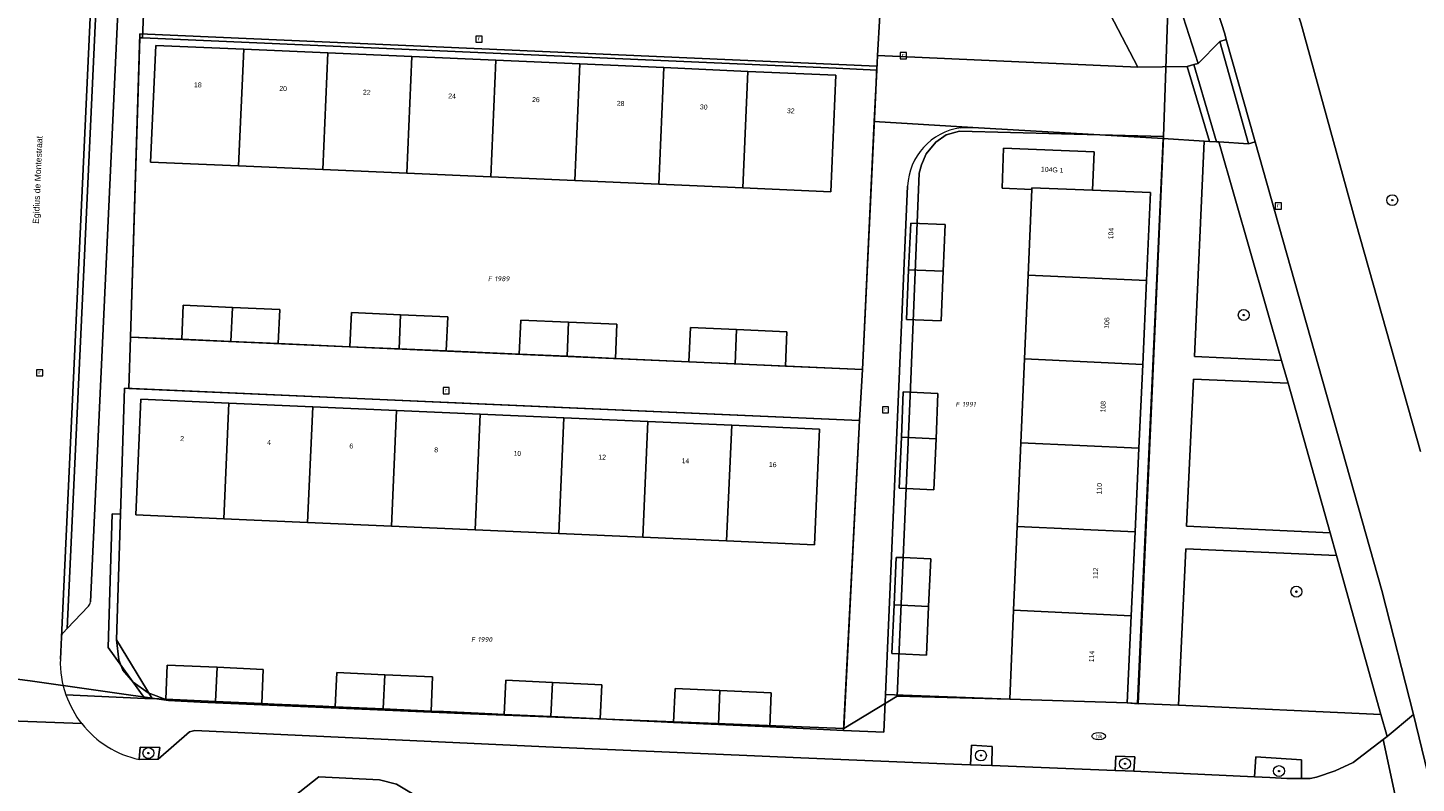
# Model space of a CAD drawing. Header units: metres. Extents: x 207466 to 209466, y 475780 to 477780.
# Tile 37 of 189: x 207920 to 208021, y 476509 to 476565. Entities that reach past the tile are written whole.
import ezdxf
from ezdxf.enums import TextEntityAlignment as Align

# ---------------------------------------------------------------- set-up
doc = ezdxf.new("R2010")
doc.units = ezdxf.units.M
doc.layers.get('0').update_dxf_attribs({"color": 253, "linetype": 'CONTINUOUS'})
for name, color, linetype, lineweight, true_color in [('B-RO-GR-BOOM-S', 7, 'CONTINUOUS', 0, 0x6d8a47), ('B-RO-GR-GROENVOORZIENING-GV', 7, 'CONTINUOUS', 0, 0x6d8a47), ('B-RO-KL-WATER_BRANDLEIDING_PUT-S', 7, 'CONTINUOUS', 0, 0x478c9a), ('B-RO-OG-BEBOUWING-GV', 7, 'CONTINUOUS', 0, 0xa50000)]:
    doc.layers.add(name, color=color, linetype=linetype, lineweight=lineweight, true_color=true_color)
for name, color, linetype, lineweight in [('B-RO-OG-BEBOUWING-T18', 7, 'CONTINUOUS', 0), ('B-RO-OG-TERREIN_CULTUURSCHEIDING-GV', 253, 'CONTINUOUS', 0), ('B-RO-OG-TERREIN_ERF-GV', 253, 'CONTINUOUS', 0), ('B-RO-OG-TERREIN_ONBEGROEID-GV', 253, 'CONTINUOUS', 0), ('B-RO-OG-TOPOGRAFIE-T18', 7, 'CONTINUOUS', 0), ('B-RO-RI-GWA_RIOOLPUT-S', 253, 'CONTINUOUS', 0), ('B-RO-VH-VERHARDING_BEDRIJFSVLOERPLAAT-GV', 253, 'CONTINUOUS', 0), ('B-RO-VH-VERHARDING_BETONSTRAATSTEEN-GV', 253, 'CONTINUOUS', 0), ('B-RO-VH-VERHARDING_TEGEL-GV', 253, 'CONTINUOUS', 0), ('B-WE-KG-GRENS_PERCEEL-GV', 150, 'CONTINUOUS', 18), ('B-WE-KG-GRENS_PERCEEL-S', 150, 'CONTINUOUS', 25)]:
    doc.layers.add(name, color=color, linetype=linetype, lineweight=lineweight)
doc.styles.add('NLCS-ISO', font='NLCS-ISO.ttf')
doc.styles.add('NLCS-ISO-M200-T18', font='NLCS-ISO.ttf', dxfattribs={"height": 1.8})

# ---------------------------------------------------------------- blocks, each defined once
blk = doc.blocks.new('SRI-PUT_INSPECTIEPUT_RIOOLPUT-SO1')
at = {"color": 0, "linetype": 'ByBlock', "lineweight": -2, "flags": 128}
blk.add_lwpolyline([(-1.125, -1.125), (1.125, -1.125), (1.125, 1.125), (-1.125, 1.125), (-1.125, -1.125)], dxfattribs=at)
at = {"color": 0, "linetype": 'ByBlock', "lineweight": -2, "insert": (0, 0.2828), "char_height": 1.5, "attachment_point": 5, "line_spacing_factor": 0.8, "style": 'NLCS-ISO'}
blk.add_mtext('{\\C0;r}', dxfattribs=at)
blk = doc.blocks.new('SKL-WATER_BRANDKRAAN_BRANDPUT-SO1')
at = {"color": 0, "linetype": 'ByBlock', "lineweight": -2}
blk.add_ellipse((0, 0), major_axis=(2.5, 0), ratio=0.54, dxfattribs=at)
at = {"color": 0, "linetype": 'ByBlock', "lineweight": -2, "insert": (0.1554, 0), "char_height": 1.5, "attachment_point": 5, "line_spacing_factor": 0.8, "style": 'NLCS-ISO'}
blk.add_mtext('{\\C0;bk}', dxfattribs=at)
blk = doc.blocks.new('SGR-BOOM_01-SO1')
at = {"linetype": 'Continuous'}
h = blk.add_hatch(color=0, dxfattribs=at)
edge = h.paths.add_edge_path()
edge.add_arc((0, 0), 0.25, 0, 360)
at = {"color": 0, "linetype": 'ByBlock', "lineweight": -2}
for radius in [2, 0.25]:
    blk.add_circle((0, 0), radius, dxfattribs=at)
blk = doc.blocks.new('SKG-PERCEELNUMMER-SO')
at = {"style": 'NLCS-ISO', "oblique": 10, "flags": 1}
blk.add_attdef('GEMEENTECODE', text='', height=1.8, dxfattribs=at).set_placement((0, 2.55), align=Align.MIDDLE_CENTER)
at = {"style": 'NLCS-ISO', "oblique": 10}
blk.add_attdef('SECTIE', text='', height=1.8, dxfattribs=at).set_placement((-0.5, 0), align=Align.MIDDLE_RIGHT)
blk.add_attdef('PERCEELNUMMER', text='', height=1.8, dxfattribs=at).set_placement((0.5, 0), align=Align.MIDDLE_LEFT)

msp = doc.modelspace()

# ---------------------------------------------------------------- linework, layer by layer
at = {"layer": 'B-RO-GR-GROENVOORZIENING-GV', "flags": 128}
msp.add_lwpolyline([(207926.61, 476528.97), (207926.01, 476528.99), (207925.71, 476519.21), (207928.38, 476515.5), (207928.92, 476515.48), (207926.31, 476519.77), (207926.61, 476528.97)], dxfattribs=at)
at = {"layer": 'B-RO-OG-BEBOUWING-GV', "flags": 128}
for points in [[(207935.62, 476562.97), (207929.18, 476563.25), (207928.81, 476554.72), (207935.24, 476554.44), (207935.62, 476562.97)], [(207941.76, 476562.7), (207935.62, 476562.97), (207935.24, 476554.44), (207941.38, 476554.17), (207941.76, 476562.7)], [(207947.89, 476562.43), (207941.76, 476562.7), (207941.38, 476554.17), (207947.52, 476553.9), (207947.89, 476562.43)], [(207954.03, 476562.16), (207947.89, 476562.43), (207947.52, 476553.9), (207953.66, 476553.63), (207954.03, 476562.16)], [(207960.17, 476561.89), (207954.03, 476562.16), (207953.66, 476553.63), (207959.79, 476553.36), (207960.17, 476561.89)], [(207966.31, 476561.62), (207960.17, 476561.89), (207959.79, 476553.36), (207965.93, 476553.09), (207966.31, 476561.62)], [(207972.44, 476561.35), (207966.31, 476561.62), (207965.93, 476553.09), (207972.07, 476552.82), (207972.44, 476561.35)], [(207978.88, 476561.06), (207972.44, 476561.35), (207972.07, 476552.82), (207978.51, 476552.54), (207978.88, 476561.06)], [(207993.2, 476552.72), (207993.2, 476552.84), (207997.63, 476552.66), (207997.74, 476555.46), (207991.13, 476555.72), (207991.02, 476552.81), (207993.2, 476552.72)], [(207997.63, 476552.66), (207993.2, 476552.84), (207993.2, 476552.72), (207992.92, 476546.44), (208001.57, 476546.05), (208001.86, 476552.5), (207997.63, 476552.66)], [(207984.19, 476546.84), (207986.72, 476546.73), (207986.87, 476550.15), (207984.34, 476550.24), (207984.19, 476546.84)], [(207986.72, 476546.73), (207984.19, 476546.84), (207984.03, 476543.2), (207986.56, 476543.1), (207986.72, 476546.73)], [(208001.57, 476546.05), (207992.92, 476546.44), (207992.66, 476540.32), (208001.29, 476539.92), (208001.57, 476546.05)], [(207934.79, 476544.09), (207931.19, 476544.26), (207931.08, 476541.76), (207934.68, 476541.6), (207934.79, 476544.09)], [(207934.79, 476544.09), (207934.68, 476541.6), (207938.13, 476541.44), (207938.24, 476543.94), (207934.79, 476544.09)], [(207947.07, 476543.55), (207943.48, 476543.71), (207943.37, 476541.21), (207946.96, 476541.05), (207947.07, 476543.55)], [(207947.07, 476543.55), (207946.96, 476541.05), (207950.41, 476540.9), (207950.52, 476543.4), (207947.07, 476543.55)], [(207959.34, 476543), (207955.85, 476543.16), (207955.74, 476540.66), (207959.23, 476540.51), (207959.34, 476543)], [(207959.34, 476543), (207959.23, 476540.51), (207962.77, 476540.35), (207962.88, 476542.85), (207959.34, 476543)], [(207971.61, 476542.46), (207968.26, 476542.61), (207968.14, 476540.11), (207971.51, 476539.96), (207971.61, 476542.46)], [(207971.61, 476542.46), (207971.51, 476539.96), (207975.19, 476539.8), (207975.3, 476542.29), (207971.61, 476542.46)], [(208001.29, 476539.92), (207992.66, 476540.32), (207992.39, 476534.19), (208001.01, 476533.8), (208001.29, 476539.92)], [(207934.53, 476537.09), (207928.1, 476537.37), (207927.73, 476528.92), (207934.15, 476528.63), (207934.53, 476537.09)], [(207940.65, 476536.82), (207934.53, 476537.09), (207934.15, 476528.63), (207940.27, 476528.36), (207940.65, 476536.82)], [(207983.66, 476534.59), (207986.19, 476534.47), (207986.33, 476537.78), (207983.8, 476537.91), (207983.66, 476534.59)], [(207946.77, 476536.55), (207940.65, 476536.82), (207940.27, 476528.36), (207946.4, 476528.09), (207946.77, 476536.55)], [(207952.89, 476536.28), (207946.77, 476536.55), (207946.4, 476528.09), (207952.52, 476527.83), (207952.89, 476536.28)], [(207959.01, 476536.01), (207952.89, 476536.28), (207952.52, 476527.83), (207958.64, 476527.56), (207959.01, 476536.01)], [(207965.13, 476535.74), (207959.01, 476536.01), (207958.64, 476527.56), (207964.76, 476527.29), (207965.13, 476535.74)], [(207971.26, 476535.47), (207965.13, 476535.74), (207964.76, 476527.29), (207970.88, 476527.02), (207971.26, 476535.47)], [(207977.68, 476535.19), (207971.26, 476535.47), (207970.88, 476527.02), (207977.3, 476526.73), (207977.68, 476535.19)], [(207986.19, 476534.47), (207983.66, 476534.59), (207983.5, 476530.87), (207986.02, 476530.74), (207986.19, 476534.47)], [(208001.01, 476533.8), (207992.39, 476534.19), (207992.12, 476528.06), (208000.73, 476527.67), (208001.01, 476533.8)], [(208000.73, 476527.67), (207992.12, 476528.06), (207991.86, 476521.94), (208000.45, 476521.54), (208000.73, 476527.67)], [(207983.79, 476525.79), (207983.28, 476525.81), (207983.13, 476522.33), (207985.65, 476522.22), (207985.81, 476525.7), (207983.79, 476525.79)], [(207985.65, 476522.22), (207983.13, 476522.33), (207982.97, 476518.77), (207983.48, 476518.75), (207985.5, 476518.66), (207985.65, 476522.22)], [(208000.45, 476521.54), (207991.86, 476521.94), (207991.58, 476515.45), (208000.16, 476515.16), (208000.45, 476521.54)], [(207933.67, 476517.77), (207930.02, 476517.93), (207929.91, 476515.43), (207933.56, 476515.27), (207933.67, 476517.77)], [(207933.67, 476517.77), (207933.56, 476515.27), (207936.93, 476515.12), (207937.04, 476517.62), (207933.67, 476517.77)], [(207945.92, 476517.22), (207942.41, 476517.38), (207942.29, 476514.89), (207945.81, 476514.73), (207945.92, 476517.22)], [(207945.92, 476517.22), (207945.81, 476514.73), (207949.3, 476514.57), (207949.41, 476517.07), (207945.92, 476517.22)], [(207958.16, 476516.66), (207954.76, 476516.82), (207954.64, 476514.33), (207958.05, 476514.16), (207958.16, 476516.66)], [(207958.16, 476516.66), (207958.05, 476514.16), (207961.66, 476513.99), (207961.78, 476516.49), (207958.16, 476516.66)], [(207970.4, 476516.07), (207967.12, 476516.22), (207967.01, 476513.74), (207970.29, 476513.58), (207970.4, 476516.07)], [(207970.4, 476516.07), (207970.29, 476513.58), (207974.04, 476513.41), (207974.15, 476515.9), (207970.4, 476516.07)]]:
    msp.add_lwpolyline(points, dxfattribs=at)
at = {"layer": 'B-RO-OG-TERREIN_CULTUURSCHEIDING-GV', "flags": 128}
for points in [[(207936.51, 476606.1), (207936.4, 476601.07), (207956.7, 476600.23), (207972.47, 476599.66), (207976.1, 476599.34), (207980.36, 476598.7), (207985.02, 476597.73), (207986.19, 476597.37), (207988.45, 476596.54), (207993.11, 476594.24), (207996.08, 476592.44), (207996.41, 476592.2), (207997.11, 476591.7), (208000.24, 476589.2), (208002.29, 476587.03), (208004.38, 476584.51), (208006.19, 476581.57), (208007.87, 476578.65), (208008.57, 476577.14), (208009.26, 476575.42), (208011.08, 476570.3), (208012.85, 476564.89), (208016.88, 476550.21), (208021.58, 476533.54)], [(207999.09, 476577.98), (207997.82, 476579.98), (207997, 476580.98), (207996.12, 476581.91), (207992.97, 476585), (207990.98, 476586.44), (207987.11, 476588.34), (207986.82, 476588.29), (207986.63, 476588.04), (207986.29, 476586.56), (207985.47, 476568.04), (207997.58, 476567.47), (207998.01, 476567.19), (207998.35, 476566.62), (208000.93, 476561.65), (208004.54, 476561.7), (208005.02, 476561.84), (208005.35, 476561.93), (208003.82, 476566.73), (208002.94, 476569.75), (208002.03, 476572.16), (208000.83, 476574.73), (207999.09, 476577.98)], [(208006.86, 476556.19), (208006.69, 476556.2), (208006.16, 476556.23), (208005.79, 476556.25), (208005.07, 476540.5), (208011.44, 476540.21), (208006.86, 476556.19)], [(208011.92, 476538.54), (208004.99, 476538.85), (208004.5, 476528.09), (208014.99, 476527.61), (208011.92, 476538.54)], [(208015.45, 476525.94), (208004.43, 476526.44), (208003.91, 476514.99), (208018.7, 476514.31), (208015.45, 476525.94)]]:
    msp.add_lwpolyline(points, dxfattribs=at)
at = {"layer": 'B-RO-OG-TERREIN_ERF-GV', "flags": 128}
for points in [[(207981.68, 476557.68), (207981.86, 476561.44), (207978.9, 476561.57), (207928.21, 476563.79), (207928.02, 476563.8), (207927.33, 476541.91), (207931.08, 476541.76), (207931.19, 476544.26), (207934.79, 476544.09), (207938.24, 476543.94), (207938.13, 476541.44), (207943.37, 476541.21), (207943.48, 476543.71), (207947.07, 476543.55), (207950.52, 476543.4), (207950.41, 476540.9), (207955.74, 476540.66), (207955.85, 476543.16), (207959.34, 476543), (207962.88, 476542.85), (207962.77, 476540.35), (207968.14, 476540.11), (207968.26, 476542.61), (207971.61, 476542.46), (207975.3, 476542.29), (207975.19, 476539.8), (207980.82, 476539.55), (207981.68, 476557.68)], [(207947.52, 476553.9), (207941.38, 476554.17), (207935.24, 476554.44), (207928.81, 476554.72), (207929.18, 476563.25), (207935.62, 476562.97), (207941.76, 476562.7), (207947.89, 476562.43), (207954.03, 476562.16), (207960.17, 476561.89), (207966.31, 476561.62), (207972.44, 476561.35), (207978.88, 476561.06), (207978.51, 476552.54), (207972.07, 476552.82), (207965.93, 476553.09), (207959.79, 476553.36), (207953.66, 476553.63), (207947.52, 476553.9)], [(207984.11, 476552.96), (207982.49, 476515.77), (207991.58, 476515.45), (207991.86, 476521.94), (207992.12, 476528.06), (207992.39, 476534.19), (207992.66, 476540.32), (207992.92, 476546.44), (207993.2, 476552.72), (207991.02, 476552.81), (207991.13, 476555.72), (207997.74, 476555.46), (207997.63, 476552.66), (208001.86, 476552.5), (208001.57, 476546.05), (208001.29, 476539.92), (208001.01, 476533.8), (208000.73, 476527.67), (208000.45, 476521.54), (208000.16, 476515.16), (208000.91, 476515.12), (208002.79, 476556.43)], [(208002.79, 476556.43), (207988.88, 476557.25), (207987.98, 476557.22)], [(207986.87, 476550.15), (207986.72, 476546.73), (207986.56, 476543.1), (207984.03, 476543.2), (207984.19, 476546.84), (207984.34, 476550.24), (207986.87, 476550.15)], [(207980.59, 476535.81), (207927.21, 476538.16), (207926.91, 476538.18), (207926.61, 476528.97), (207926.31, 476519.77), (207928.92, 476515.48), (207929.91, 476515.43), (207930.02, 476517.93), (207933.67, 476517.77), (207937.04, 476517.62), (207936.93, 476515.12), (207937.83, 476515.08), (207941.39, 476514.92), (207942.29, 476514.89), (207942.41, 476517.38), (207945.92, 476517.22), (207949.41, 476517.07), (207949.3, 476514.57), (207950.2, 476514.53), (207953.74, 476514.37), (207954.64, 476514.33), (207954.76, 476516.82), (207958.16, 476516.66), (207961.78, 476516.49), (207961.66, 476513.99), (207962.56, 476513.95), (207966.11, 476513.78), (207967.01, 476513.74), (207967.12, 476516.22), (207970.4, 476516.07), (207974.15, 476515.9), (207974.04, 476513.41), (207979.44, 476513.16), (207980.59, 476535.81)], [(207946.4, 476528.09), (207940.27, 476528.36), (207934.15, 476528.63), (207927.73, 476528.92), (207928.1, 476537.37), (207934.53, 476537.09), (207940.65, 476536.82), (207946.77, 476536.55), (207952.89, 476536.28), (207959.01, 476536.01), (207965.13, 476535.74), (207971.26, 476535.47), (207977.68, 476535.19), (207977.3, 476526.73), (207970.88, 476527.02), (207964.76, 476527.29), (207958.64, 476527.56), (207952.52, 476527.83), (207946.4, 476528.09)], [(207986.19, 476534.47), (207986.02, 476530.74), (207983.5, 476530.87), (207983.66, 476534.59), (207983.8, 476537.91), (207986.33, 476537.78), (207986.19, 476534.47)], [(207985.65, 476522.22), (207985.5, 476518.66), (207983.48, 476518.75), (207982.97, 476518.77), (207983.13, 476522.33), (207983.28, 476525.81), (207983.79, 476525.79), (207985.81, 476525.7), (207985.65, 476522.22)]]:
    msp.add_lwpolyline(points, dxfattribs=at)
at = {"layer": 'B-RO-OG-TERREIN_ERF-GV'}
msp.add_arc((207988.61, 476552.76), 4.5, 97.9682, 177.5085, dxfattribs=at)
at = {"layer": 'B-RO-OG-TERREIN_ONBEGROEID-GV', "flags": 128}
for points in [[(207929.49, 476511.9), (207928.05, 476511.93), (207927.97, 476511.02), (207929.36, 476511.05), (207929.49, 476511.9)], [(207988.71, 476510.64), (207990.26, 476510.58), (207990.3, 476511.97), (207988.78, 476512.08), (207988.71, 476510.64)], [(207999.29, 476510.22), (208000.01, 476510.2), (208000.63, 476510.17), (208000.71, 476511.22), (207999.32, 476511.28), (207999.29, 476510.22)], [(208010.58, 476509.71), (208011.81, 476509.65), (208012.24, 476509.63), (208012.89, 476509.64), (208012.89, 476511.01), (208009.55, 476511.23), (208009.45, 476509.76), (208010.58, 476509.71)]]:
    msp.add_lwpolyline(points, dxfattribs=at)
at = {"layer": 'B-RO-VH-VERHARDING_BEDRIJFSVLOERPLAAT-GV', "flags": 128}
for points in [[(208007.4, 476563.67), (208006.92, 476563.53), (208009.03, 476556.06), (208009.51, 476556.19), (208007.4, 476563.67)], [(208005.02, 476561.84), (208004.54, 476561.7), (208006.16, 476556.23), (208006.69, 476556.2), (208005.02, 476561.84)]]:
    msp.add_lwpolyline(points, dxfattribs=at)
at = {"layer": 'B-RO-VH-VERHARDING_BETONSTRAATSTEEN-GV', "flags": 128}
for points in [[(208021.58, 476533.54), (208016.88, 476550.21), (208012.85, 476564.89), (208011.08, 476570.3), (208009.26, 476575.42), (208008.57, 476577.14), (208007.87, 476578.65), (208006.19, 476581.57), (208004.38, 476584.51), (208002.29, 476587.03), (208000.24, 476589.2), (207997.11, 476591.7), (207996.41, 476592.2), (207996.08, 476592.44), (207993.11, 476594.24)], [(207922.22, 476518.37), (207922.29, 476519.97), (207925.51, 476589.51)], [(207925.88, 476588.84), (207925.61, 476589.18), (207925.57, 476589.25), (207925.53, 476589.34), (207925.51, 476589.42), (207925.51, 476589.51), (207922.29, 476519.97), (207922.3, 476520.06), (207922.33, 476520.15), (207922.37, 476520.23), (207922.43, 476520.3), (207922.72, 476520.6), (207925.88, 476588.84)], [(207927.28, 476587.05), (207925.88, 476588.84), (207922.72, 476520.6), (207924.28, 476522.24)], [(207924.41, 476522.56), (207927.38, 476586.72)], [(208004.69, 476572.21), (208007.29, 476564.09), (208007.4, 476563.67), (208009.51, 476556.19), (208018.76, 476523.38), (208021.07, 476514.32), (208023.34, 476504.98)], [(207985.47, 476568.04), (207983.37, 476568.17), (207982.16, 476568.22), (207982.08, 476565.43), (207981.92, 476562.5), (208000.93, 476561.65), (207998.35, 476566.62), (207998.01, 476567.19), (207997.58, 476567.47), (207985.47, 476568.04)], [(208004.54, 476561.7), (208000.93, 476561.65), (207981.92, 476562.5), (207981.86, 476561.44), (207981.68, 476557.68), (207988.88, 476557.25), (208002.79, 476556.43), (208005.79, 476556.25), (208006.16, 476556.23), (208004.54, 476561.7)], [(207923.78, 476513.65), (207909.92, 476514.17), (207909.67, 476508.55), (207920.72, 476508.06), (207937.98, 476507.29), (207941.09, 476509.77), (207945.54, 476509.54), (207946.77, 476509.22), (207948.78, 476508.04), (207949.98, 476507.02), (207950, 476507)], [(207909.92, 476514.17), (207923.78, 476513.65)], [(208020.58, 476504.43), (208018.87, 476512.5), (208016.67, 476510.82), (208015.34, 476510.2), (208013.98, 476509.73), (208013.53, 476509.65), (208012.89, 476509.64), (208012.24, 476509.63), (208011.81, 476509.65), (208010.58, 476509.71), (208009.45, 476509.76), (208000.63, 476510.17), (208000.01, 476510.2), (207999.29, 476510.22), (207990.26, 476510.58), (207988.71, 476510.64), (207986.83, 476510.71), (207976.31, 476511.16), (207957.69, 476511.95), (207932.05, 476513.16), (207931.66, 476513.06), (207929.36, 476511.05), (207927.97, 476511.02)]]:
    msp.add_lwpolyline(points, dxfattribs=at)
at = {"layer": 'B-RO-VH-VERHARDING_BETONSTRAATSTEEN-GV'}
for centre, radius, start, end in [((207923.92, 476522.58), 0.491, 316.0804, 357.6949), ((207929.56, 476518.17), 7.35, 178.4486, 199.1788), ((207929.51, 476518.15), 7.29, 199.2086, 218.1873), ((207929.52, 476518.16), 7.3, 218.1548, 257.7485)]:
    msp.add_arc(centre, radius, start, end, dxfattribs=at)
at = {"layer": 'B-RO-VH-VERHARDING_TEGEL-GV', "flags": 128}
for points in [[(207926.91, 476538.18), (207927.21, 476538.16), (207927.33, 476541.91), (207928.02, 476563.8), (207928.21, 476563.79), (207928.39, 476567.84), (207929.44, 476590.73), (207929.55, 476593.2), (207929.67, 476595.71), (207925.76, 476595.88), (207925.73, 476595.08), (207925.63, 476592.49), (207925.57, 476590.85), (207925.51, 476589.51), (207925.51, 476589.42), (207925.53, 476589.34), (207925.57, 476589.25), (207925.61, 476589.18), (207925.88, 476588.84), (207927.28, 476587.05)], [(207927.38, 476586.72), (207924.41, 476522.56)], [(208003.82, 476566.73), (208005.35, 476561.93), (208006.92, 476563.53), (208007.4, 476563.67), (208007.29, 476564.09), (208004.69, 476572.21)], [(207972.59, 476565.89), (207969.23, 476566.03), (207963.88, 476566.27), (207960.34, 476566.43), (207956.84, 476566.58), (207951.09, 476566.88), (207948.08, 476567.01), (207944.05, 476567.18), (207939.14, 476567.36), (207935.82, 476567.51), (207932.11, 476567.67), (207928.39, 476567.84), (207928.21, 476563.79), (207978.9, 476561.57), (207981.86, 476561.44), (207981.92, 476562.5), (207982.08, 476565.43), (207978.62, 476565.61), (207976.26, 476565.72), (207972.59, 476565.89)], [(208006.92, 476563.53), (208005.35, 476561.93), (208005.02, 476561.84), (208006.69, 476556.2), (208006.86, 476556.19), (208009.03, 476556.06), (208006.92, 476563.53)], [(207987.98, 476557.22), (207988.88, 476557.25), (207981.68, 476557.68), (207980.82, 476539.55), (207980.59, 476535.81), (207979.44, 476513.16), (207982.37, 476513.02), (207982.49, 476515.77), (207984.11, 476552.96)], [(208004.99, 476538.85), (208011.92, 476538.54), (208011.44, 476540.21), (208005.07, 476540.5), (208005.79, 476556.25), (208002.79, 476556.43), (208000.91, 476515.12), (208003.91, 476514.99), (208004.43, 476526.44), (208015.45, 476525.94), (208014.99, 476527.61), (208004.5, 476528.09), (208004.99, 476538.85)], [(208009.51, 476556.19), (208009.03, 476556.06), (208006.86, 476556.19), (208011.44, 476540.21), (208011.92, 476538.54), (208014.99, 476527.61), (208015.45, 476525.94), (208018.7, 476514.31), (208019.14, 476512.71), (208021.07, 476514.32), (208018.76, 476523.38), (208009.51, 476556.19)], [(207975.19, 476539.8), (207971.51, 476539.96), (207968.14, 476540.11), (207962.77, 476540.35), (207959.23, 476540.51), (207955.74, 476540.66), (207950.41, 476540.9), (207946.96, 476541.05), (207943.37, 476541.21), (207938.13, 476541.44), (207934.68, 476541.6), (207931.08, 476541.76), (207927.33, 476541.91), (207927.21, 476538.16), (207980.59, 476535.81), (207980.82, 476539.55), (207975.19, 476539.8)], [(207922.62, 476515.76), (207928.38, 476515.5), (207925.71, 476519.21), (207926.01, 476528.99), (207926.61, 476528.97), (207926.91, 476538.18)], [(207924.28, 476522.24), (207922.72, 476520.6), (207922.43, 476520.3), (207922.37, 476520.23), (207922.33, 476520.15), (207922.3, 476520.06), (207922.29, 476519.97), (207922.22, 476518.37)], [(207927.97, 476511.02), (207928.05, 476511.93), (207929.49, 476511.9), (207929.36, 476511.05), (207931.66, 476513.06), (207932.05, 476513.16), (207957.69, 476511.95), (207976.31, 476511.16), (207986.83, 476510.71), (207988.71, 476510.64), (207988.78, 476512.08), (207990.3, 476511.97), (207990.26, 476510.58), (207999.29, 476510.22), (207999.32, 476511.28), (208000.71, 476511.22), (208000.63, 476510.17), (208009.45, 476509.76), (208009.55, 476511.23), (208012.89, 476511.01), (208012.89, 476509.64), (208013.53, 476509.65), (208013.98, 476509.73), (208015.34, 476510.2), (208016.67, 476510.82), (208018.87, 476512.5), (208019.14, 476512.71), (208018.7, 476514.31), (208003.91, 476514.99), (208000.91, 476515.12), (208000.16, 476515.16), (207991.58, 476515.45), (207982.49, 476515.77), (207982.37, 476513.02), (207979.44, 476513.16), (207974.04, 476513.41), (207970.29, 476513.58), (207967.01, 476513.74), (207966.11, 476513.78), (207962.56, 476513.95), (207961.66, 476513.99), (207958.05, 476514.16), (207954.64, 476514.33), (207953.74, 476514.37), (207950.2, 476514.53), (207949.3, 476514.57), (207945.81, 476514.73), (207942.29, 476514.89), (207941.39, 476514.92), (207937.83, 476515.08), (207936.93, 476515.12), (207933.56, 476515.27), (207929.91, 476515.43), (207928.92, 476515.48), (207928.38, 476515.5), (207922.62, 476515.76)], [(208021.07, 476514.32), (208019.14, 476512.71), (208018.87, 476512.5), (208020.58, 476504.43), (208020.98, 476504.44), (208021.42, 476504.54), (208023.34, 476504.98), (208021.07, 476514.32)], [(207920.72, 476508.06), (207909.67, 476508.55), (207909.6, 476506.89), (207920.72, 476506.4), (207944.98, 476505.32), (207950.33, 476505.08), (207951.36, 476505.04), (207950.71, 476506.09), (207950, 476507), (207949.98, 476507.02), (207948.78, 476508.04), (207946.77, 476509.22), (207945.54, 476509.54), (207941.09, 476509.77), (207937.98, 476507.29), (207920.72, 476508.06)]]:
    msp.add_lwpolyline(points, dxfattribs=at)
at = {"layer": 'B-RO-VH-VERHARDING_TEGEL-GV'}
for centre, radius, start, end in [((207988.61, 476552.76), 4.5, 97.9682, 177.5085), ((207923.92, 476522.58), 0.491, 316.0804, 357.6949), ((207929.56, 476518.17), 7.35, 178.4486, 199.1788), ((207929.51, 476518.15), 7.29, 199.2086, 218.1873), ((207929.52, 476518.16), 7.3, 218.1548, 257.7485)]:
    msp.add_arc(centre, radius, start, end, dxfattribs=at)
at = {"layer": 'B-WE-KG-GRENS_PERCEEL-GV'}
for points in [[(207910.15, 476518.05), (207920.02, 476516.77), (207930.12, 476515.35), (207928.64, 476515.9), (207927.54, 476516.68), (207926.77, 476517.55), (207926.49, 476518.31), (207926.31, 476519.77), (207926.91, 476538.18), (207952.12, 476537.07), (207980.59, 476535.81), (207979.45, 476513.3), (207983.34, 476515.65), (207984.3, 476537.63), (207984.96, 476553.9), (207985.13, 476554.51), (207985.48, 476555.32), (207986.18, 476556.17), (207986.92, 476556.71), (207987.91, 476556.98), (208002.81, 476556.59), (208003.3, 476570.81), (208015.84, 476582.98), (208024.02, 476590.99)], [(208024.02, 476590.99), (208015.84, 476582.98), (208003.3, 476570.81), (208002.81, 476556.59), (208002.01, 476538.52), (208000.97, 476515.09), (208000.16, 476515.16), (207991.58, 476515.45), (207983.34, 476515.65), (207979.45, 476513.3), (207951.58, 476514.38), (207932.42, 476515.22), (207930.12, 476515.35), (207920.02, 476516.77), (207910.15, 476518.05)]]:
    msp.add_lwpolyline(points, dxfattribs=at)
for points in [[(207927.33, 476541.91), (207928.02, 476564.1), (207981.87, 476561.73), (207981.79, 476559.94), (207980.82, 476539.55)], [(207981.79, 476559.94), (207981.87, 476561.73), (207928.02, 476564.1), (207927.33, 476541.91), (207980.82, 476539.55)], [(207984.96, 476553.9), (207984.3, 476537.63), (207983.34, 476515.65), (207991.58, 476515.45), (208000.16, 476515.16), (208000.97, 476515.09), (208002.01, 476538.52), (208002.81, 476556.59), (207987.91, 476556.98), (207986.92, 476556.71), (207986.18, 476556.17), (207985.48, 476555.32), (207985.13, 476554.51)], [(207980.59, 476535.81), (207952.12, 476537.07), (207926.91, 476538.18), (207926.31, 476519.77), (207926.49, 476518.31), (207926.77, 476517.55), (207927.54, 476516.68), (207928.64, 476515.9), (207930.12, 476515.35), (207932.42, 476515.22), (207951.58, 476514.38), (207979.45, 476513.3)]]:
    msp.add_lwpolyline(points, close=True, dxfattribs=at)

# ---------------------------------------------------------------- block references
at = {"layer": 'B-RO-GR-BOOM-S', "xscale": 0.2, "yscale": 0.2, "zscale": 0.2}
for p in [(208019.52, 476551.93), (208008.67, 476543.53), (208012.52, 476523.3), (207928.65, 476511.5), (207989.47, 476511.32), (208000, 476510.72), (208011.25, 476510.18)]:
    msp.add_blockref('SGR-BOOM_01-SO1', p, dxfattribs=at)
at = {"layer": 'B-RO-KL-WATER_BRANDLEIDING_PUT-S', "xscale": 0.2, "yscale": 0.2, "zscale": 0.2}
msp.add_blockref('SKL-WATER_BRANDKRAAN_BRANDPUT-SO1', (207998.08, 476512.73), dxfattribs=at)
at = {"layer": 'B-RO-RI-GWA_RIOOLPUT-S', "xscale": 0.2, "yscale": 0.2, "zscale": 0.2}
for p in [(207952.8, 476563.7), (207983.8, 476562.5), (208011.2, 476551.5), (207920.7, 476539.3), (207950.4, 476538), (207982.5, 476536.6)]:
    msp.add_blockref('SRI-PUT_INSPECTIEPUT_RIOOLPUT-SO1', p, dxfattribs=at)
at = {"layer": 'B-WE-KG-GRENS_PERCEEL-S', "xscale": 0.2, "yscale": 0.2, "zscale": 0.2}
for p, values in [((207953.84, 476546.18), {'PERCEELNUMMER': '1989', 'SECTIE': 'F'}), ((207988, 476537), {'PERCEELNUMMER': '1991', 'SECTIE': 'F'}), ((207952.61, 476519.8), {'PERCEELNUMMER': '1990', 'SECTIE': 'F'})]:
    msp.add_blockref('SKG-PERCEELNUMMER-SO', p, dxfattribs=at).add_auto_attribs(values)

# ---------------------------------------------------------------- texts
at = {"layer": 'B-RO-OG-BEBOUWING-T18', "char_height": 0.36, "attachment_point": 5, "line_spacing_factor": 0.8, "style": 'NLCS-ISO-M200-T18'}
for s, insert, rotation in [('{\\fArial|b0|i0|c0|p34;\\C256;18}', (207932.26, 476560.36), 357.5), ('{\\fArial|b0|i0|c0|p34;\\C256;20}', (207938.49, 476560.09), 357.5), ('{\\fArial|b0|i0|c0|p34;\\C256;22}', (207944.6, 476559.82), 357.5), ('{\\fArial|b0|i0|c0|p34;\\C256;24}', (207950.83, 476559.54), 357.5), ('{\\fArial|b0|i0|c0|p34;\\C256;26}', (207956.96, 476559.28), 357.5), ('{\\fArial|b0|i0|c0|p34;\\C256;28}', (207963.15, 476559), 357.5), ('{\\fArial|b0|i0|c0|p34;\\C256;30}', (207969.22, 476558.74), 357.5), ('{\\fArial|b0|i0|c0|p34;\\C256;32}', (207975.58, 476558.46), 357.5), ('{\\fArial|b0|i0|c0|p34;\\C256;104G 1}', (207994.68, 476554.15), 356.6), ('{\\fArial|b0|i0|c0|p34;\\C256;104}', (207998.97, 476549.49), 87.4), ('{\\fArial|b0|i0|c0|p34;\\C256;106}', (207998.67, 476542.94), 87.4), ('{\\fArial|b0|i0|c0|p34;\\C256;108}', (207998.4, 476536.82), 87.4), ('{\\fArial|b0|i0|c0|p34;\\C256;2}', (207931.11, 476534.49), 357.5), ('{\\fArial|b0|i0|c0|p34;\\C256;4}', (207937.46, 476534.21), 357.5), ('{\\fArial|b0|i0|c0|p34;\\C256;6}', (207943.47, 476533.95), 357.5), ('{\\fArial|b0|i0|c0|p34;\\C256;8}', (207949.67, 476533.67), 357.5), ('{\\fArial|b0|i0|c0|p34;\\C256;10}', (207955.6, 476533.41), 357.5), ('{\\fArial|b0|i0|c0|p34;\\C256;12}', (207961.8, 476533.14), 357.5), ('{\\fArial|b0|i0|c0|p34;\\C256;14}', (207967.88, 476532.87), 357.5), ('{\\fArial|b0|i0|c0|p34;\\C256;16}', (207974.26, 476532.59), 357.5), ('{\\fArial|b0|i0|c0|p34;\\C256;110}', (207998.12, 476530.83), 87.4), ('{\\fArial|b0|i0|c0|p34;\\C256;112}', (207997.84, 476524.65), 87.4), ('{\\fArial|b0|i0|c0|p34;\\C256;114}', (207997.56, 476518.56), 87.4)]:
    msp.add_mtext(s, dxfattribs=dict(at, insert=insert, rotation=rotation))
at = {"layer": 'B-RO-OG-TOPOGRAFIE-T18', "insert": (207920.62, 476553.41), "char_height": 0.45, "attachment_point": 5, "rotation": 87.6, "line_spacing_factor": 0.8, "style": 'NLCS-ISO-M200-T18'}
msp.add_mtext('{\\fArial|b0|i0|c0|p34;\\C256;Egidius de Montestraat}', dxfattribs=at)

doc.saveas('drawing.dxf')
